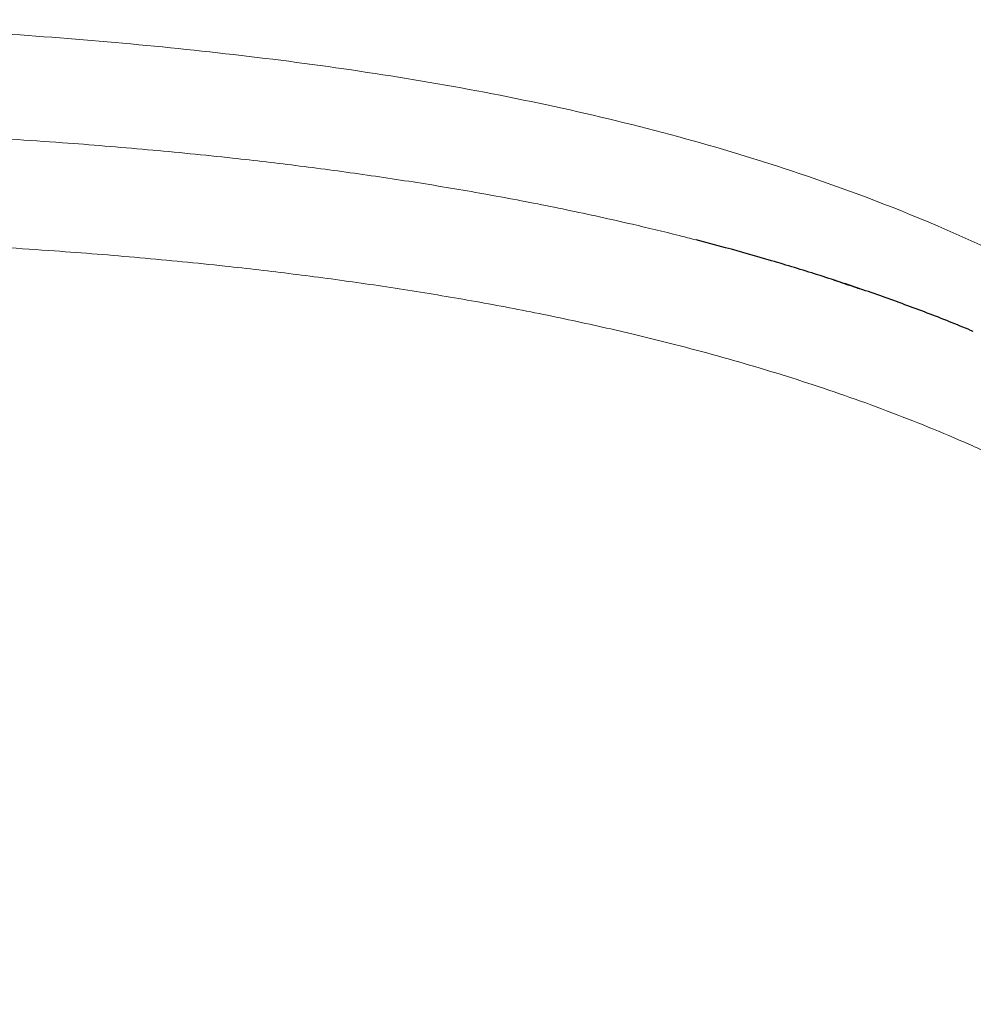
# Model space of a CAD drawing. Header units: millimetres. Extents: x 8 to 315, y 12 to 486.
# Tile 19 of 256: x 172.74 to 176.31, y 180.85 to 184.54. Entities that reach past the tile are written whole.
import ezdxf

# ---------------------------------------------------------------- set-up
doc = ezdxf.new("R2010")
doc.units = ezdxf.units.MM

msp = doc.modelspace()

# ---------------------------------------------------------------- linework, layer by layer
at = {"color": 252, "linetype": 'Continuous', "lineweight": 0}
for points, knots in [([(178.8372, 180.7425), (178.7877, 180.9345), (178.6888, 181.3183), (178.4389, 181.8603), (178.1101, 182.3567), (177.7094, 182.7976), (177.25, 183.1766), (176.7472, 183.495), (176.2131, 183.757), (175.5465, 184.0104), (174.7418, 184.2261), (173.8035, 184.3831), (172.857, 184.4778), (171.9074, 184.5276), (171.2737, 184.5363), (170.9569, 184.5363), (170.9569, 184.5363)], [0, 0, 0, 0, 0.062509, 0.12494, 0.187376, 0.249869, 0.312328, 0.37485, 0.437357, 0.499864, 0.599758, 0.699823, 0.79994, 0.899967, 0.999997, 1, 1, 1, 1]), ([(175.2693, 183.7115), (175.2481, 183.7171), (175.1689, 183.7379), (175.0074, 183.7763), (174.7845, 183.8254), (174.5365, 183.8738), (174.2873, 183.917), (174.0368, 183.9553), (173.7853, 183.9891), (173.5113, 184.0212), (173.2148, 184.0506), (172.9382, 184.0731), (172.7035, 184.0891), (172.4891, 184.1017), (172.2527, 184.1132), (171.951, 184.1247), (171.6704, 184.1319), (171.4111, 184.1361), (171.2814, 184.1373), (171.2165, 184.1378)], [0, 0, 0, 0, 0.016134, 0.06023, 0.122156, 0.184116, 0.246191, 0.308291, 0.370553, 0.432834, 0.511133, 0.589464, 0.636618, 0.683779, 0.746967, 0.810168, 0.905062, 0.952531, 1, 1, 1, 1]), ([(170.9569, 183.7315), (171.0417, 183.7313), (171.2539, 183.7309), (171.5934, 183.7265), (171.9328, 183.718), (172.2297, 183.707), (172.4631, 183.6959), (172.6754, 183.6837), (172.9094, 183.6681), (173.1859, 183.646), (173.4836, 183.6169), (173.7598, 183.5848), (174.0148, 183.5507), (174.2693, 183.5118), (174.5233, 183.4675), (174.7764, 183.4174), (174.9983, 183.3678), (175.1891, 183.3207), (175.3493, 183.278), (175.5089, 183.2322), (175.6678, 183.1828), (175.8259, 183.1298), (175.9831, 183.0729), (176.1391, 183.0119), (176.2936, 182.9467), (176.446, 182.877), (176.5966, 182.8023), (176.745, 182.7223), (176.8751, 182.6458), (176.9872, 182.5748), (177.0821, 182.5109), (177.1794, 182.4411), (177.2784, 182.365), (177.3674, 182.2911), (177.4483, 182.2193), (177.5213, 182.1502), (177.5967, 182.0735), (177.6694, 181.994), (177.7395, 181.9114), (177.8065, 181.8259), (177.8703, 181.7373), (177.9304, 181.6462), (177.9827, 181.5594), (178.0348, 181.4652), (178.0858, 181.3634), (178.1376, 181.2462), (178.184, 181.1268), (178.2207, 181.019), (178.2406, 180.9509), (178.2486, 180.9236)], [0, 0, 0, 0, 0.030311, 0.075829, 0.121347, 0.151731, 0.182115, 0.205005, 0.227895, 0.266165, 0.304435, 0.335215, 0.365995, 0.396862, 0.427729, 0.458669, 0.489608, 0.509459, 0.529311, 0.549209, 0.569106, 0.589082, 0.609058, 0.629098, 0.649137, 0.669129, 0.689121, 0.709276, 0.729431, 0.743059, 0.756689, 0.770316, 0.785817, 0.801316, 0.811695, 0.824518, 0.837341, 0.850283, 0.863224, 0.876348, 0.889473, 0.90273, 0.915988, 0.926374, 0.942055, 0.957737, 0.973562, 0.989388, 1, 1, 1, 1])]:
    msp.add_open_spline(points, degree=3, knots=knots, dxfattribs=at)
at = {"color": 7, "linetype": 'Continuous', "lineweight": 30}
for points, knots in [([(176.3073, 183.3688), (176.281, 183.3798), (176.1999, 183.4137), (176.0619, 183.466), (175.8937, 183.5261), (175.7237, 183.5821), (175.5523, 183.6344), (175.4008, 183.6776), (175.3061, 183.702), (175.2693, 183.7115)], [0, 0, 0, 0, 0.077906, 0.240794, 0.404122, 0.567543, 0.731592, 0.895716, 1, 1, 1, 1]), ([(175.784, 183.562), (175.7889, 183.5604), (175.8056, 183.555), (175.8345, 183.5454), (175.8647, 183.5352), (175.8831, 183.5289), (175.8893, 183.5268)], [0, 0, 0, 0, 0.140938, 0.4807615, 0.8256057, 1, 1, 1, 1])]:
    msp.add_open_spline(points, degree=3, knots=knots, dxfattribs=at)

doc.saveas('drawing.dxf')
